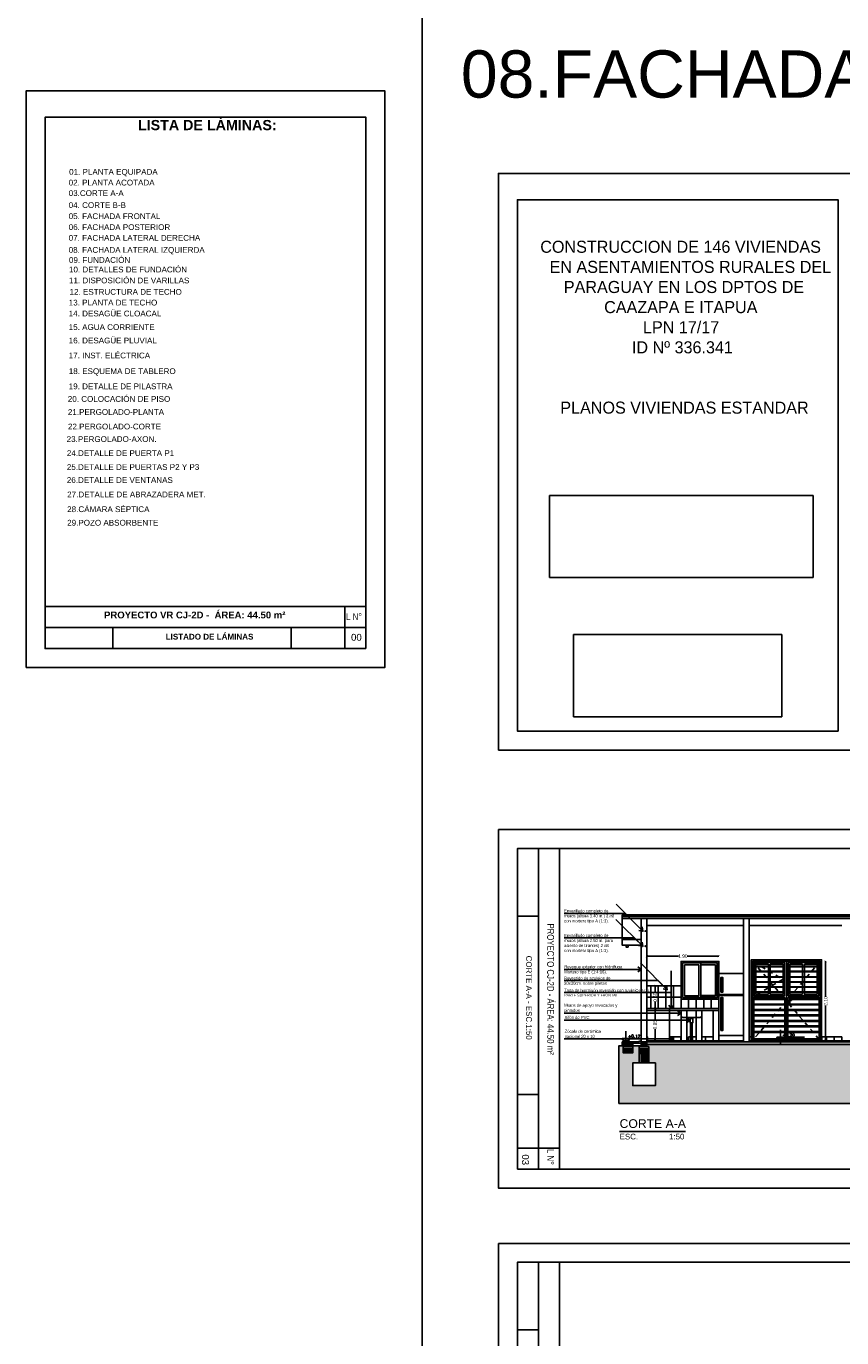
# Model space of a CAD drawing. Header units: millimetres. Extents: x 201 to 840, y 135 to 685.
# Tile 158 of 219: x 287 to 309, y 320 to 355. Entities that reach past the tile are written whole.
import ezdxf

# ---------------------------------------------------------------- set-up
doc = ezdxf.new("R2010")
doc.units = ezdxf.units.MM
doc.linetypes.add('HIDDEN2', pattern=[0.1875, 0.125, -0.0625])
for name, color, linetype in [('01', 1, 'Continuous'), ('02', 2, 'Continuous'), ('03', 3, 'Continuous'), ('04', 4, 'Continuous'), ('06', 5, 'Continuous'), ('10', 251, 'Continuous'), ('ABERTURAS', 2, 'Continuous'), ('cota', 2, 'Continuous'), ('EQUIPAMIENTO MOVIL', 1, 'Continuous'), ('HACHT CONTRAPISO', 2, 'Continuous'), ('HACHT H°A°', 1, 'Continuous'), ('HACHT TIERRA', 252, 'Continuous'), ('LAMINA', 6, 'Continuous'), ('LLAMADAS', 1, 'Continuous'), ('muro', 6, 'Continuous'), ('NIVELES', 1, 'Continuous'), ('piso', 1, 'Continuous'), ('SANITARIO ARTEF', 2, 'Continuous'), ('Techo', 4, 'Continuous'), ('TEXT', 4, 'Continuous'), ('TEXTO LAMINA', 2, 'Continuous')]:
    doc.layers.add(name, color=color, linetype=linetype)
doc.styles.add('ARIAL', font='arial.ttf', dxfattribs={"height": 0.06})
doc.styles.add('det', font='swisscl.ttf')
doc.styles.add('ROMANS', font='romans.shx')
doc.styles.get("Standard").update_dxf_attribs({"font": 'arial.ttf'})
doc.styles.add('STYLE1', font='ARIALUNI.TTF', dxfattribs={"height": 0.09})
doc.styles.add('style10', font='swissel.ttf', dxfattribs={"height": 1.6})
doc.dimstyles.new('05', dxfattribs={"dimscale": 0, "dimtxt": 0.09, "dimasz": 0.05, "dimexe": 0, "dimexo": 0, "dimgap": 0, "dimtad": 0, "dimzin": 0, "dimdsep": 46, "dimtxsty": 'Standard', "dimblk": 'OPEN90', "dimcen": 0.25, "dimclrd": 1, "dimclre": 1, "dimclrt": 3, "dimadec": 0, "dimazin": 0, "dimtfac": 1, "dimtofl": 0, "dimtmove": 2, "dimatfit": 3, "dimldrblk": 'BOXFILLED', "dimfxl": 1, "dimtolj": 1, "dimtzin": 0, "dimarcsym": 0})
doc.dimstyles.new('D3', dxfattribs={"dimscale": 0, "dimtxt": 0.09, "dimasz": 0.06, "dimexe": 0, "dimexo": 0.15, "dimgap": 0, "dimtad": 0, "dimzin": 0, "dimdsep": 46, "dimtxsty": 'STYLE1', "dimblk": 'ARCHTICK', "dimcen": 1, "dimse1": 1, "dimse2": 1, "dimclrd": 1, "dimclre": 1, "dimclrt": 3, "dimadec": 0, "dimazin": 0, "dimtfac": 1, "dimtmove": 2, "dimatfit": 1, "dimldrblk": 'OPEN90', "dimfxl": 1, "dimtolj": 1, "dimtzin": 0, "dimarcsym": 0})
picture_1 = doc.add_image_def('image1.jpg', size_in_pixel=(635, 198))
picture_2 = doc.add_image_def('image2.png', size_in_pixel=(322, 127))
picture_3 = doc.add_image_def('image3.jpg', size_in_pixel=(635, 198))
picture_4 = doc.add_image_def('image4.png', size_in_pixel=(322, 127))
picture_5 = doc.add_image_def('image5.jpg', size_in_pixel=(635, 198))
picture_6 = doc.add_image_def('image6.png', size_in_pixel=(322, 127))

# ---------------------------------------------------------------- blocks, each defined once
blk = doc.blocks.new('_ARCHTICK')
at = {"color": 0, "linetype": 'ByBlock', "const_width": 0.15}
blk.add_lwpolyline([(-0.5, -0.5), (0.5, 0.5)], dxfattribs=at)
blk = doc.blocks.new('*D299')
at = {"layer": 'cota', "color": 1, "lineweight": -2}
for p, q in [((303.921, 328.895), (303.921, 328.587)), ((303.921, 328.045), (303.921, 328.353))]:
    blk.add_line(p, q, dxfattribs=at)
at = {"layer": 'DEFPOINTS', "color": 0}
for p in [(303.921, 328.895), (303.703, 328.045), (303.921, 328.045)]:
    blk.add_point(p, dxfattribs=at)
at = {"layer": 'cota', "color": 1, "lineweight": -2, "xscale": 0.06, "yscale": 0.06, "zscale": 0.06}
for p, rotation in [((303.921, 328.895), 90), ((303.921, 328.045), 270)]:
    blk.add_blockref('_ARCHTICK', p, dxfattribs=dict(at, rotation=rotation))
at = {"layer": 'cota', "color": 3, "insert": (303.921, 328.47), "char_height": 0.09, "attachment_point": 5, "rotation": 90, "style": 'STYLE1'}
blk.add_mtext('\\A1;0.85', dxfattribs=at)
blk = doc.blocks.new('_OPEN90')
at = {"color": 0, "linetype": 'ByBlock'}
for p, q in [((0, 0), (-1, 0)), ((-0.5, 0.5), (0, 0)), ((0, 0), (-0.5, -0.5))]:
    blk.add_line(p, q, dxfattribs=at)
blk = doc.blocks.new('*D298')
at = {"layer": 'cota', "color": 1, "lineweight": -2}
for p, q in [((308.426, 330.147), (308.426, 329.214)), ((308.426, 328.047), (308.426, 328.979))]:
    blk.add_line(p, q, dxfattribs=at)
at = {"layer": 'DEFPOINTS', "color": 0}
for p in [(308.28, 330.147), (308.28, 328.047), (308.426, 328.047)]:
    blk.add_point(p, dxfattribs=at)
at = {"layer": 'cota', "color": 1, "lineweight": -2, "xscale": 0.06, "yscale": 0.06, "zscale": 0.06}
for p, rotation in [((308.426, 330.147), 90), ((308.426, 328.047), 270)]:
    blk.add_blockref('_ARCHTICK', p, dxfattribs=dict(at, rotation=rotation))
at = {"layer": 'cota', "color": 3, "insert": (308.426, 329.097), "char_height": 0.09, "attachment_point": 5, "rotation": 90, "style": 'STYLE1'}
blk.add_mtext('\\A1;2.10', dxfattribs=at)
blk = doc.blocks.new('*D300')
at = {"layer": 'cota', "color": 1, "lineweight": -2}
for p, q in [((303.921, 329.495), (303.921, 329.312)), ((303.921, 328.895), (303.921, 329.078))]:
    blk.add_line(p, q, dxfattribs=at)
at = {"layer": 'DEFPOINTS', "color": 0}
for p in [(303.921, 329.495), (304.005, 329.495), (304.003, 328.895)]:
    blk.add_point(p, dxfattribs=at)
at = {"layer": 'cota', "color": 1, "lineweight": -2, "xscale": 0.06, "yscale": 0.06, "zscale": 0.06}
for p, rotation in [((303.921, 329.495), 90), ((303.921, 328.895), 270)]:
    blk.add_blockref('_ARCHTICK', p, dxfattribs=dict(at, rotation=rotation))
at = {"layer": 'cota', "color": 3, "insert": (303.921, 329.195), "char_height": 0.09, "attachment_point": 5, "rotation": 90, "style": 'STYLE1'}
blk.add_mtext('\\A1;0.60', dxfattribs=at)
blk = doc.blocks.new('A$C0E1231E1')
for p, q in [((0, 0), (0, 1.78)), ((0, 1.221), (0.65, 1.221)), ((0, 1.201), (0.65, 1.201)), ((0, 0.139), (0.65, 0.139))]:
    blk.add_line(p, q)
blk.add_lwpolyline([(0, 1.78), (0.65, 1.78), (0.65, 0), (0, 0)])
for points in [[(0.052, 1.285), (0.052, 1.67), (0.107, 1.67), (0.107, 1.285)], [(0.052, 0.272), (0.052, 1.141), (0.107, 1.141), (0.107, 0.272)]]:
    blk.add_lwpolyline(points, close=True)
at = {"color": 1}
for points in [[(0.062, 1.295), (0.062, 1.66), (0.097, 1.66), (0.097, 1.295)], [(0.062, 0.282), (0.062, 1.131), (0.097, 1.131), (0.097, 0.282)]]:
    blk.add_lwpolyline(points, close=True, dxfattribs=at)
blk = doc.blocks.new('*D302')
at = {"layer": 'cota', "color": 1, "lineweight": -2}
for p, q in [((303.703, 330.282), (304.541, 330.282)), ((305.605, 330.282), (304.766, 330.282))]:
    blk.add_line(p, q, dxfattribs=at)
at = {"layer": 'DEFPOINTS', "color": 0}
for p in [(303.703, 330.282), (303.703, 329.495), (305.605, 329.495)]:
    blk.add_point(p, dxfattribs=at)
at = {"layer": 'cota', "color": 1, "lineweight": -2, "xscale": 0.06, "yscale": 0.06, "zscale": 0.06, "rotation": 180}
blk.add_blockref('_ARCHTICK', (303.703, 330.282), dxfattribs=at)
at = {"layer": 'cota', "color": 1, "lineweight": -2, "xscale": 0.06, "yscale": 0.06, "zscale": 0.06}
blk.add_blockref('_ARCHTICK', (305.605, 330.282), dxfattribs=at)
at = {"layer": 'cota', "color": 3, "insert": (304.654, 330.282), "char_height": 0.09, "attachment_point": 5, "style": 'STYLE1'}
blk.add_mtext('\\A1;1.90', dxfattribs=at)
blk = doc.blocks.new('df')
at = {"layer": '01', "ltscale": 0.01}
for p, q in [((278.792, 317.088), (278.728, 317.088)), ((278.728, 317.088), (278.728, 317.077)), ((278.792, 317.077), (278.728, 317.077))]:
    blk.add_line(p, q, dxfattribs=at)
at = {"layer": '01'}
for points in [[(278.861, 317.151), (278.861, 318.111), (277.971, 318.111)], [(278.813, 317.978), (278.008, 317.978)], [(278.008, 317.968), (278.813, 317.968)], [(278.386, 318.034), (278.048, 318.034), (278.048, 317.239), (278.386, 317.239)], [(278.386, 317.239), (278.048, 317.239), (278.048, 318.034), (278.386, 318.034)], [(278.436, 318.034), (278.773, 318.034), (278.773, 317.239), (278.436, 317.239)], [(278.436, 317.239), (278.436, 318.034)], [(278.861, 317.151), (278.861, 318.111), (279.751, 318.111)], [(278.908, 317.978), (279.713, 317.978)], [(279.713, 317.968), (278.908, 317.968)], [(279.336, 317.239), (279.336, 318.034)], [(279.336, 318.034), (279.673, 318.034), (279.673, 317.239), (279.336, 317.239)], [(278.813, 317.845), (278.008, 317.845)], [(278.008, 317.835), (278.813, 317.835)], [(278.813, 317.702), (278.008, 317.702)], [(278.008, 317.692), (278.813, 317.692)], [(278.908, 317.845), (279.713, 317.845)], [(279.713, 317.835), (278.908, 317.835)], [(278.908, 317.702), (279.713, 317.702)], [(279.713, 317.692), (278.908, 317.692)], [(278.813, 317.57), (278.008, 317.57)], [(278.008, 317.56), (278.813, 317.56)], [(278.813, 317.437), (278.008, 317.437)], [(278.008, 317.427), (278.813, 317.427)], [(278.813, 317.304), (278.008, 317.304)], [(278.008, 317.294), (278.813, 317.294)], [(278.908, 317.57), (279.713, 317.57)], [(279.713, 317.56), (278.908, 317.56)], [(278.908, 317.437), (279.713, 317.437)], [(279.713, 317.427), (278.908, 317.427)], [(278.908, 317.304), (279.713, 317.304)], [(279.713, 317.294), (278.908, 317.294)], [(277.971, 316.021), (277.998, 316.021), (277.998, 317.151)], [(277.998, 317.151), (278.823, 317.151)], [(278.861, 317.151), (278.861, 317.151), (278.861, 316.021), (278.823, 316.021), (278.823, 317.151)], [(278.861, 317.151), (278.861, 317.151), (278.861, 316.021), (278.898, 316.021), (278.898, 317.151)], [(279.723, 317.151), (278.898, 317.151)], [(279.751, 316.021), (279.723, 316.021), (279.723, 317.151)]]:
    blk.add_lwpolyline(points, dxfattribs=at)
at = {"layer": '01', "linetype": 'HIDDEN2'}
for points in [[(277.971, 318.111), (278.79, 317.145)], [(279.751, 318.111), (278.861, 317.061), (279.751, 316.021)], [(279.723, 318.084), (278.948, 317.636), (279.723, 317.189)], [(278.805, 316.996), (277.971, 316.021)], [(278.82, 317.109), (278.861, 317.061), (278.82, 317.013)]]:
    blk.add_lwpolyline(points, dxfattribs=at)
at = {"layer": '01'}
for points in [[(278.008, 318.074), (278.813, 318.074), (278.813, 317.199), (278.008, 317.199)], [(278.386, 318.034), (278.048, 318.034), (278.048, 317.239), (278.386, 317.239)], [(278.908, 317.199), (279.713, 317.199), (279.713, 318.074), (278.908, 318.074)], [(279.286, 318.034), (278.948, 318.034), (278.948, 317.239), (279.286, 317.239)], [(278.823, 316.021), (277.998, 316.021), (277.998, 316.059), (278.823, 316.059)], [(278.898, 316.021), (279.723, 316.021), (279.723, 316.059), (278.898, 316.059)]]:
    blk.add_lwpolyline(points, close=True, dxfattribs=at)
at = {"layer": '01', "ltscale": 0.01}
for points in [[(278.77, 316.996), (278.82, 316.996), (278.82, 317.145), (278.77, 317.145)], [(278.798, 317.04), (278.79, 317.04), (278.79, 317.019), (278.798, 317.019)]]:
    blk.add_lwpolyline(points, close=True, dxfattribs=at)
for start, end in [(0, 90), (270, 0)]:
    blk.add_arc((278.792, 317.082), 0.00564, start, end, dxfattribs=at)
at = {"layer": 'ABERTURAS'}
for points in [[(277.931, 316.011), (277.931, 318.151), (279.791, 318.151), (279.791, 316.011)], [(279.751, 316.011), (279.751, 318.111), (277.971, 318.111), (277.971, 316.011)]]:
    blk.add_lwpolyline(points, dxfattribs=at)
at = {"layer": 'ABERTURAS', "color": 1}
for points in [[(278.77, 317.126), (277.998, 317.126)], [(278.77, 317.101), (277.998, 317.101)], [(278.821, 316.981), (277.998, 316.981)], [(278.821, 316.956), (277.998, 316.956)], [(278.821, 317.126), (278.82, 317.126)], [(278.82, 317.126), (278.823, 317.126)], [(278.821, 317.101), (278.82, 317.101)], [(278.82, 317.101), (278.823, 317.101)], [(278.901, 317.126), (279.723, 317.126)], [(278.901, 317.101), (279.723, 317.101)], [(278.901, 316.981), (279.723, 316.981)], [(278.901, 316.956), (279.723, 316.956)], [(278.821, 316.836), (277.998, 316.836)], [(278.821, 316.811), (277.998, 316.811)], [(278.821, 316.691), (277.998, 316.691)], [(278.821, 316.666), (277.998, 316.666)], [(278.901, 316.836), (279.723, 316.836)], [(278.901, 316.811), (279.723, 316.811)], [(278.901, 316.691), (279.723, 316.691)], [(278.901, 316.666), (279.723, 316.666)], [(278.821, 316.546), (277.998, 316.546)], [(278.821, 316.521), (277.998, 316.521)], [(278.821, 316.401), (277.998, 316.401)], [(278.821, 316.376), (277.998, 316.376)], [(278.821, 316.256), (277.998, 316.256)], [(278.821, 316.231), (277.998, 316.231)], [(278.901, 316.546), (279.723, 316.546)], [(278.901, 316.521), (279.723, 316.521)], [(278.901, 316.401), (279.723, 316.401)], [(278.901, 316.376), (279.723, 316.376)], [(278.901, 316.256), (279.723, 316.256)], [(278.901, 316.231), (279.723, 316.231)]]:
    blk.add_lwpolyline(points, dxfattribs=at)

msp = doc.modelspace()

# ---------------------------------------------------------------- hatches: boundary and pattern name
at = {"layer": 'HACHT CONTRAPISO'}
h = msp.add_hatch(dxfattribs=at)
h.set_pattern_fill('AR-CONC', color=256, scale=0.0015, style=0)
h.set_pattern_definition([(50, (303.14786, 327.94485), (0.273277, -0.0239086), [0.028575, -0.314325]), (355, (303.14786, 327.94485), (-0.052864, 0.286585), [0.02286, -0.25146]), (100.451, (303.17064, 327.94286), (0.220414, 0.262675), [0.024285, -0.267135]), (46.184, (303.14786, 328.02105), (0.406619, -0.063063), [0.042862, -0.471487]), (96.6356, (303.18175, 328.0158), (0.356106, 0.371138), [0.036428, -0.400703]), (351.184, (303.14786, 328.02105), (0.356107, 0.371138), [0.03429, -0.37719]), (21, (303.18596, 328.002), (0.2274223, -0.153398), [0.028575, -0.314325]), (326, (303.18596, 328.002), (0.092703, 0.276282), [0.02286, -0.25146]), (71.4514, (303.20492, 327.98922), (0.320125, 0.122884), [0.024285, -0.267135]), (37.5, (303.14786, 327.94485), (0.0046329, 0.1268326), [0, -0.248412, 0, -0.25527, 0, -0.2524125]), (7.5, (303.14786, 327.94485), (0.1002295, 0.1502709), [0, -0.145542, 0, -0.242697, 0, -0.0962025]), (327.5, (303.0629, 327.94485), (0.2033859, -0.0085931), [0, -0.09525, 0, -0.29718, 0, -0.394335]), (317.5, (303.0248, 327.94485), (0.2221938, 0.0381397), [0, -0.123825, 0, -0.197358, 0, -0.280035])])
h.paths.add_polyline_path([(307.233, 328.015), (306, 328.015), (305.887, 327.945), (307.233, 327.945)])
h.paths.add_polyline_path([(310.01, 328.015), (307.233, 328.015), (307.233, 327.945), (310.01, 327.945)])
h.paths.add_polyline_path([(311.905, 328.015), (310.01, 328.015), (310.01, 327.945), (311.905, 327.945)])
h.paths.add_polyline_path([(306, 328.015), (303.703, 328.015), (303.703, 327.945), (305.887, 327.945)])
h.paths.add_polyline_path([(303.553, 328.015), (303.553, 328.045), (303.453, 328.015), (303.148, 328.015), (303.148, 327.985), (303.553, 327.985)])
h.paths.add_polyline_path([(303.939, 328.324), (303.939, 328.613), (303.726, 328.613), (303.726, 328.324)], flags=9)
h.paths.add_polyline_path([(303.939, 329.048), (303.939, 329.338), (303.726, 329.338), (303.726, 329.048)], flags=9)
h.paths.add_polyline_path([(307.28, 328.136), (307.657, 328.136), (307.657, 328.255), (307.28, 328.255)], flags=9)
at = {"layer": 'HACHT H°A°'}
h = msp.add_hatch(dxfattribs=at)
h.set_pattern_fill('ANSI31', color=256, scale=0.003, style=0)
h.set_pattern_definition([(45, (37.72465, 47.263677), (-0.0067351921, 0.0067351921), [])])
edge = h.paths.add_edge_path()
edge.add_line((303.686, 327.71), (303.682, 327.71))
edge.add_arc((303.684, 327.713), 0.004, 240.6067, 299.3933)
edge = h.paths.add_edge_path()
edge.add_line((303.574, 327.71), (303.57, 327.71))
edge.add_arc((303.572, 327.713), 0.004, 240.6067, 299.3933)
h.paths.add_polyline_path([(303.553, 327.46), (303.703, 327.46), (303.703, 327.71), (303.553, 327.71)])
h.paths.add_polyline_path([(303.561, 327.46), (303.695, 327.46), (303.695, 327.71), (303.561, 327.71)])
h.paths.add_polyline_path([(303.567, 327.46), (303.689, 327.46), (303.689, 327.71), (303.591, 327.71), (303.593, 327.707), (303.589, 327.703), (303.582, 327.71), (303.568, 327.71), (303.582, 327.696), (303.578, 327.692), (303.567, 327.703)])
edge = h.paths.add_edge_path()
edge.add_line((303.678, 327.46), (303.688, 327.46))
edge.add_arc((303.683, 327.458), 0.005, 25.018, 154.982)
edge = h.paths.add_edge_path()
edge.add_line((303.568, 327.46), (303.577, 327.46))
edge.add_arc((303.573, 327.458), 0.005, 25.018, 154.982)
at = {"layer": 'HACHT TIERRA', "ltscale": 0.01}
h = msp.add_hatch(dxfattribs=at)
h.set_pattern_fill('EARTH,_O', color=256, scale=0.02, angle=45)
h.set_pattern_definition([(45, (302.96157, 326.39051), (1e-17, 0.1796051), [0.127, -0.127]), (45, (302.92789, 326.42418), (1e-17, 0.1796051), [0.127, -0.127]), (45, (302.89421, 326.45786), (1e-17, 0.1796051), [0.127, -0.127]), (135, (302.89421, 326.48031), (-0.1796051, 1e-17), [0.127, -0.127]), (135, (302.92789, 326.51398), (-0.1796051, 1e-17), [0.127, -0.127]), (135, (302.96157, 326.54766), (-0.1796051, 1e-17), [0.127, -0.127])])
h.paths.add_polyline_path([(312.774, 326.391), (312.774, 327.915), (312.53, 327.915), (312.53, 327.725), (312.28, 327.725), (312.28, 327.915), (312.055, 327.915), (312.055, 327.89), (312.105, 327.89), (312.105, 327.46), (312.28, 327.46), (312.28, 326.86), (311.68, 326.86), (311.68, 327.46), (311.855, 327.46), (311.855, 327.89), (311.905, 327.89), (311.905, 327.945), (303.703, 327.945), (303.703, 327.89), (303.753, 327.89), (303.753, 327.46), (303.928, 327.46), (303.928, 326.86), (303.328, 326.86), (303.328, 327.46), (303.503, 327.46), (303.503, 327.89), (303.553, 327.89), (303.553, 327.915), (303.328, 327.915), (303.328, 327.725), (303.078, 327.725), (303.078, 327.915), (303.053, 327.915), (302.962, 327.915), (302.962, 326.391)])

# ---------------------------------------------------------------- linework, layer by layer
for points in [[(287.3, 337.911), (287.3, 353.159), (296.777, 353.159), (296.777, 337.911)], [(299.781, 335.73), (299.781, 350.977), (309.257, 350.977), (309.257, 335.73)], [(299.781, 333.626), (315.028, 333.626), (315.028, 324.149), (299.781, 324.149)], [(299.781, 322.689), (315.028, 322.689), (315.028, 313.212), (299.781, 313.212)]]:
    msp.add_lwpolyline(points, close=True)
at = {"layer": '01', "ltscale": 0.01}
for p, q in [((303.703, 331.09), (306.255, 331.09)), ((303.705, 331.09), (303.703, 331.09)), ((306.405, 331.09), (308.855, 331.09))]:
    msp.add_line(p, q, dxfattribs=at)
at = {"layer": '01'}
for p, q in [((305.605, 329.493), (305.605, 328.893)), ((303.568, 328.01), (303.568, 328.015)), ((303.688, 328.01), (303.688, 328.015)), ((303.708, 328.145), (303.703, 328.145)), ((303.708, 328.047), (303.703, 328.047)), ((304.854, 328.145), (304.854, 328.047)), ((304.907, 328.145), (304.907, 328.047)), ((305.159, 328.145), (305.159, 328.047)), ((303.078, 327.95), (303.078, 327.985)), ((303.078, 327.905), (303.078, 327.89)), ((303.078, 327.845), (303.078, 327.83)), ((303.078, 327.77), (303.078, 327.785)), ((303.328, 327.95), (303.328, 327.985)), ((303.328, 327.905), (303.328, 327.89)), ((303.328, 327.845), (303.328, 327.83)), ((303.328, 327.77), (303.328, 327.785)), ((303.503, 327.845), (303.503, 327.83)), ((303.503, 327.77), (303.503, 327.785)), ((303.503, 327.725), (303.503, 327.71)), ((303.568, 327.965), (303.568, 327.95)), ((303.568, 327.89), (303.568, 327.905)), ((303.688, 327.965), (303.688, 327.95)), ((303.688, 327.89), (303.688, 327.905)), ((303.753, 327.845), (303.753, 327.83)), ((303.753, 327.77), (303.753, 327.785)), ((303.753, 327.725), (303.753, 327.71))]:
    msp.add_line(p, q, dxfattribs=at)
at = {"layer": '01', "ltscale": 0.01}
msp.add_lwpolyline([(303.053, 331.279), (303.053, 330.572), (303.053, 330.572)], dxfattribs=at)
msp.add_lwpolyline([(303.053, 330.722), (303.553, 330.722), (303.553, 330.572), (303.053, 330.572)], close=True, dxfattribs=at)
at = {"layer": '01'}
for points in [[(304.303, 328.145), (304.399, 328.145), (304.399, 328.047), (304.303, 328.047)], [(304.854, 328.047), (304.803, 328.047), (304.803, 328.145), (304.854, 328.145)], [(304.907, 328.145), (305.001, 328.145), (305.001, 328.047), (304.907, 328.047)], [(305.159, 328.145), (305.249, 328.145), (305.249, 328.047), (305.159, 328.047)]]:
    msp.add_lwpolyline(points, dxfattribs=at)
for points in [[(304.601, 328.047), (304.403, 328.047), (304.403, 328.145), (304.601, 328.145)], [(305.451, 328.047), (305.253, 328.047), (305.253, 328.145), (305.451, 328.145)], [(306.456, 328.047), (306.409, 328.047), (306.409, 328.145), (306.456, 328.145)], [(308.446, 328.047), (308.324, 328.047), (308.324, 328.145), (308.446, 328.145)], [(308.649, 328.047), (308.45, 328.047), (308.45, 328.145), (308.649, 328.145)], [(308.851, 328.047), (308.653, 328.047), (308.653, 328.145), (308.851, 328.145)], [(300.281, 326.621), (300.281, 325.208), (300.838, 325.208), (300.838, 326.621)], [(300.281, 326.621), (300.281, 325.208), (300.838, 325.208), (300.838, 326.621)]]:
    msp.add_lwpolyline(points, close=True, dxfattribs=at)
at = {"layer": '02'}
for points in [[(304.303, 328.845), (305.605, 328.845), (305.605, 328.895), (304.303, 328.895)], [(304.605, 328.845), (304.755, 328.845), (304.755, 328.045), (304.605, 328.045)], [(305.005, 328.845), (305.155, 328.845), (305.155, 328.045), (305.005, 328.045)], [(305.455, 328.845), (305.605, 328.845), (305.605, 328.047), (305.455, 328.047)]]:
    msp.add_lwpolyline(points, close=True, dxfattribs=at)
at = {"layer": '02', "ltscale": 0.01}
for points in [[(303.688, 327.965), (303.568, 327.965), (303.568, 328.01), (303.688, 328.01)], [(303.708, 328.047), (303.708, 328.145), (303.721, 328.145), (303.721, 328.047)], [(303.328, 327.95), (303.078, 327.95), (303.078, 327.905), (303.328, 327.905)], [(303.328, 327.89), (303.078, 327.89), (303.078, 327.845), (303.328, 327.845)], [(303.328, 327.785), (303.078, 327.785), (303.078, 327.83), (303.328, 327.83)], [(303.328, 327.77), (303.078, 327.77), (303.078, 327.725), (303.328, 327.725)], [(303.753, 327.89), (303.503, 327.89), (303.503, 327.845), (303.753, 327.845)], [(303.753, 327.785), (303.503, 327.785), (303.503, 327.83), (303.753, 327.83)], [(303.753, 327.77), (303.503, 327.77), (303.503, 327.725), (303.753, 327.725)], [(303.503, 327.46), (303.503, 327.71), (303.548, 327.71), (303.548, 327.46)], [(303.688, 327.95), (303.568, 327.95), (303.568, 327.905), (303.688, 327.905)], [(303.753, 327.46), (303.753, 327.71), (303.708, 327.71), (303.708, 327.46)]]:
    msp.add_lwpolyline(points, close=True, dxfattribs=at)
at = {"layer": '02'}
for points in [[(303.593, 327.682), (303.579, 327.696, 0.668179), (303.561, 327.688), (303.561, 327.482, 0.414214), (303.572, 327.471), (303.684, 327.471, 0.414214), (303.695, 327.482), (303.695, 327.688, 0.414214), (303.684, 327.699), (303.572, 327.699)], [(303.593, 327.682), (303.589, 327.678), (303.575, 327.692, 0.668179), (303.567, 327.688), (303.567, 327.482, 0.414214), (303.572, 327.477), (303.684, 327.477, 0.414214), (303.689, 327.482), (303.689, 327.688, 0.414214), (303.684, 327.693), (303.582, 327.693)]]:
    msp.add_lwpolyline(points, format="xyb", dxfattribs=at)
msp.add_lwpolyline([(303.567, 327.678), (303.578, 327.667), (303.582, 327.671), (303.567, 327.686)], dxfattribs=at)
at = {"layer": '03'}
for p, q in [((304.303, 328.845), (304.303, 328.047)), ((303.053, 328.015), (303.453, 328.015)), ((303.453, 328.015), (303.553, 328.045)), ((306.255, 328.045), (303.703, 328.045)), ((303.703, 328.015), (311.905, 328.015)), ((311.905, 328.045), (306.405, 328.045)), ((303.078, 327.985), (303.553, 327.985))]:
    msp.add_line(p, q, dxfattribs=at)
msp.add_lwpolyline([(304.303, 328.845), (303.703, 328.845), (303.703, 328.895), (304.303, 328.895)], close=True, dxfattribs=at)
msp.add_lwpolyline([(303.053, 328.015), (303.053, 327.915)], dxfattribs=at)
at = {"layer": '03', "linetype": 'HIDDEN2', "ltscale": 0.6}
msp.add_lwpolyline([(303.328, 326.86), (303.928, 326.86), (303.928, 327.46), (303.328, 327.46)], close=True, dxfattribs=at)
at = {"layer": '03', "ltscale": 0.01}
for centre, radius in [((303.593, 330.945), 0.00811), ((303.662, 330.945), 0.00811), ((303.593, 330.545), 0.00811), ((303.662, 330.545), 0.00811), ((303.153, 327.897), 0.00811), ((303.153, 327.778), 0.00811), ((303.252, 327.897), 0.00811), ((303.252, 327.778), 0.00811), ((303.572, 327.688), 0.004), ((303.684, 327.688), 0.004), ((303.573, 327.483), 0.005), ((303.683, 327.483), 0.005)]:
    msp.add_circle(centre, radius, dxfattribs=at)
at = {"layer": '04'}
for p, q in [((303.053, 327.915), (303.078, 327.915)), ((303.328, 327.915), (303.553, 327.915)), ((311.905, 327.945), (303.703, 327.945))]:
    msp.add_line(p, q, dxfattribs=at)
at = {"layer": '04', "color": 2, "ltscale": 0.01}
msp.add_lwpolyline([(303.155, 330.572), (303.155, 330.52), (303.205, 330.52), (303.205, 330.572)], dxfattribs=at)
at = {"layer": '06', "ltscale": 0.01}
for p, q in [((303.553, 328.015), (303.553, 327.89)), ((303.703, 328.015), (303.553, 328.015)), ((303.703, 328.015), (303.553, 328.015)), ((303.703, 328.015), (303.703, 327.89))]:
    msp.add_line(p, q, dxfattribs=at)
msp.add_lwpolyline([(303.553, 327.46), (303.703, 327.46), (303.703, 327.71), (303.553, 327.71)], close=True, dxfattribs=at)
at = {"layer": '10'}
for p, q in [((304.605, 329.495), (303.703, 329.495)), ((303.805, 329.493), (303.805, 328.893)), ((304.005, 329.495), (304.005, 328.895)), ((304.205, 329.495), (304.205, 328.895)), ((304.405, 329.495), (304.405, 328.895)), ((304.605, 329.495), (304.605, 328.895)), ((304.605, 329.195), (303.703, 329.195)), ((304.805, 329.145), (304.805, 328.895)), ((305.005, 329.145), (305.005, 328.895)), ((305.205, 329.145), (305.205, 328.895)), ((305.405, 329.145), (305.405, 328.895))]:
    msp.add_line(p, q, dxfattribs=at)
at = {"layer": 'ABERTURAS', "color": 1, "ltscale": 0.01}
for p, q in [((305.13, 330.102), (305.13, 329.187)), ((305.08, 329.298), (305.08, 329.237))]:
    msp.add_line(p, q, dxfattribs=at)
for points in [[(304.605, 329.145), (305.605, 329.145), (305.605, 330.145), (304.605, 330.145)], [(304.645, 329.185), (305.565, 329.185), (305.565, 330.105), (304.645, 330.105)], [(304.698, 329.237), (305.08, 329.237), (305.08, 330.052), (304.698, 330.052)], [(305.513, 330.052), (305.13, 330.052), (305.13, 329.243), (305.513, 329.243)]]:
    msp.add_lwpolyline(points, close=True, dxfattribs=at)
for points in [[(305.563, 330.102), (305.563, 330.102), (304.648, 330.102), (304.648, 329.187)], [(304.648, 329.187), (304.648, 329.187), (305.563, 329.187), (305.563, 330.102)], [(305.08, 330.052), (304.698, 330.052), (304.698, 329.982)], [(305.513, 329.982), (305.513, 330.052), (305.13, 330.052)], [(304.698, 329.298), (304.698, 329.237), (305.08, 329.237)], [(305.13, 329.237), (305.513, 329.237), (305.513, 329.298)], [(305.13, 329.237), (305.513, 329.237), (305.513, 329.298)]]:
    msp.add_lwpolyline(points, dxfattribs=at)
at = {"layer": 'HACHT TIERRA', "ltscale": 0.01}
for points in [[(312.774, 326.391), (302.962, 326.391), (302.962, 327.915), (303.053, 327.915), (303.053, 327.915), (303.078, 327.915), (303.078, 327.725), (303.328, 327.725), (303.328, 327.915), (303.553, 327.915), (303.553, 327.89), (303.503, 327.89), (303.503, 327.46), (303.328, 327.46), (303.328, 326.86), (303.928, 326.86), (303.928, 327.46), (303.73, 327.46), (303.753, 327.46), (303.753, 327.89), (303.703, 327.89), (303.703, 327.945), (303.703, 327.945)], [(303.703, 327.945), (311.905, 327.945)]]:
    msp.add_lwpolyline(points, dxfattribs=at)
at = {"layer": 'LAMINA', "color": 2}
for p, q in [((296.277, 339.525), (287.8, 339.525)), ((295.718, 338.411), (295.718, 339.525)), ((301.395, 324.649), (301.395, 333.126)), ((300.281, 325.208), (301.395, 325.208)), ((301.395, 313.712), (301.395, 322.189))]:
    msp.add_line(p, q, dxfattribs=at)
at = {"layer": 'LAMINA'}
for points in [[(296.277, 338.411), (296.277, 352.459), (287.8, 352.459), (287.8, 338.411)], [(308.757, 336.23), (308.757, 350.277), (300.281, 350.277), (300.281, 336.23)], [(300.281, 324.649), (314.328, 324.649), (314.328, 333.126), (300.281, 333.126)], [(300.281, 313.712), (314.328, 313.712), (314.328, 322.189), (300.281, 322.189)]]:
    msp.add_lwpolyline(points, close=True, dxfattribs=at)
at = {"layer": 'LAMINA', "color": 1}
for points in [[(287.8, 338.968), (296.277, 338.968)], [(300.838, 333.126), (300.838, 324.649)], [(300.838, 322.189), (300.838, 313.712)]]:
    msp.add_lwpolyline(points, dxfattribs=at)
at = {"layer": 'muro', "ltscale": 0.01}
msp.add_line((303.703, 331.279), (303.703, 328.145), dxfattribs=at)
msp.add_lwpolyline([(303.553, 331.279), (303.703, 331.279), (303.703, 328.015), (303.553, 328.015)], close=True, dxfattribs=at)
at = {"layer": 'muro', "color": 3, "ltscale": 0.01}
msp.add_lwpolyline([(306.255, 331.279), (306.255, 328.015), (306.405, 328.015), (306.405, 331.279)], dxfattribs=at)
at = {"layer": 'NIVELES', "color": 1}
for p, q in [((303.148, 327.916), (303.148, 328.301)), ((307.233, 327.946), (307.233, 328.331))]:
    msp.add_line(p, q, dxfattribs=at)
at = {"layer": 'NIVELES', "color": 3}
for points in [[(303.544, 328.109), (303.054, 328.109), (303.148, 328.015), (303.242, 328.109)], [(307.87, 328.139), (307.139, 328.139), (307.233, 328.045), (307.327, 328.139)]]:
    msp.add_lwpolyline(points, dxfattribs=at)
at = {"layer": 'NIVELES', "color": 1}
for centre in [(303.148, 328.109), (307.233, 328.139)]:
    msp.add_arc(centre, 0.0941, 180, 0, dxfattribs=at)
at = {"layer": 'SANITARIO ARTEF', "color": 1, "linetype": 'HIDDEN2', "ltscale": 0.2}
for p, q in [((304.655, 328.661), (304.755, 328.661)), ((305.105, 328.663), (305.005, 328.663))]:
    msp.add_line(p, q, dxfattribs=at)
at = {"layer": 'SANITARIO ARTEF', "ltscale": 0.8}
for p, q in [((304.858, 328.515), (304.858, 328.045)), ((304.903, 328.515), (304.903, 328.045))]:
    msp.add_line(p, q, dxfattribs=at)
at = {"layer": 'SANITARIO ARTEF', "color": 1, "linetype": 'HIDDEN2', "ltscale": 0.2}
for points in [[(304.655, 328.663), (304.655, 328.663, -0.414214), (304.605, 328.713), (304.605, 328.845)], [(305.105, 328.663), (305.105, 328.663, 0.414214), (305.155, 328.713), (305.155, 328.845)]]:
    msp.add_lwpolyline(points, format="xyb", dxfattribs=at)
at = {"layer": 'SANITARIO ARTEF', "ltscale": 0.8}
msp.add_lwpolyline([(304.755, 328.663), (305.005, 328.663)], dxfattribs=at)
for points in [[(304.844, 328.632), (304.917, 328.632), (304.917, 328.515), (304.844, 328.515)], [(304.858, 328.663), (304.903, 328.663), (304.903, 328.632), (304.858, 328.632)]]:
    msp.add_lwpolyline(points, close=True, dxfattribs=at)
at = {"layer": 'Techo'}
for points in [[(303.053, 331.377), (312.555, 331.377), (312.555, 331.33), (303.053, 331.33)], [(303.053, 331.33), (312.555, 331.33), (312.555, 331.279), (303.053, 331.279)]]:
    msp.add_lwpolyline(points, close=True, dxfattribs=at)
at = {"layer": 'TEXT', "color": 1, "ltscale": 0.01}
msp.add_line((297.761, 375.896), (297.761, 273.548), dxfattribs=at)
at = {"layer": 'TEXT'}
msp.add_lwpolyline([(302.975, 325.645), (304.727, 325.645)], dxfattribs=at)
at = {"layer": 'TEXTO LAMINA'}
msp.add_lwpolyline([(294.305, 338.411), (295.718, 338.411), (295.718, 338.968), (294.305, 338.968)], close=True, dxfattribs=at)

# ---------------------------------------------------------------- block references
at = {"layer": 'EQUIPAMIENTO MOVIL'}
msp.add_blockref('A$C0E1231E1', (305.605, 328.045), dxfattribs=at)
at = {"layer": 'piso', "xscale": -1}
msp.add_blockref('df', (586.251, 12.036), dxfattribs=at)

# ---------------------------------------------------------------- texts
at = {"layer": 'LLAMADAS', "color": 2, "ltscale": 0.01, "char_height": 0.08, "attachment_point": 1, "style": 'ARIAL'}
for s, insert, width in [('{\\fTechnic|b0|i0|c2|p2;Envarillado completo de\\Pmuros (altura 3.40 m.) 2 \\H0.75x;Ø\\H1.3333x;8\\Pcon mortero tipo A (1:3).}', (301.515, 331.519), 4.89877), ('{\\fTechnic|b0|i0|c2|p2;Envarillado completo de\\Pmuros (altura 2.50 m. para\\Pasiento de tirantes) 2 \\H0.75x;Ø\\H1.3333x;8\\Pcon mortero tipo A (1:3).}', (301.515, 330.869), 1.78326), ('\\pi-3.04,l3.04;{\\fTechnic|b0|i0|c2|p2;Revestido de azulejos de\\P20x30cm. sobre piletas}', (301.515, 329.739), 4.32665), ('{\\fTechnic|b0|i0|c2|p2;Revoque exterior con hidrófugo. \\PMortero tipo E (1:4:16).}', (301.519, 330.04), 4.32665), ('{\\fTechnic|b0|i0|c2|p2;Tapa de hormigón revestido con azulej\\H0.875x;O EN SU PARTE SUPERIOR Y FRONTAL}', (301.515, 329.419), 2.03387), ('\\pi3.6651;{\\fTechnic|b0|i0|c2|p2;Sifón de PVC}', (297.861, 328.703), 4.57222), ('{\\fTechnic|b0|i0|c2|p2;Muros de apoyo revocados y pintados}', (301.515, 329.023), 1.18942), ('{\\fTechnic|b0|i0|c2|p2;Zócalo de cerámica \\Pnacional 20 x 10 \\P}', (301.529, 328.335), 1.66015)]:
    msp.add_mtext(s, dxfattribs=dict(at, insert=insert, width=width))
at = {"layer": 'NIVELES', "color": 2, "style": 'ROMANS'}
for tag, p in [('+0.17', (303.2, 328.126)), ('+0.20', (307.285, 328.156))]:
    msp.add_attdef(tag, p, '_0.00', height=0.0794, dxfattribs=at)
at = {"layer": 'TEXT', "ltscale": 0.01, "style": 'style10'}
for s, height, p in [('08.FACHADA LATERAL IZQUIERDA', 1.25, (298.787, 352.978)), ('01. PLANTA EQUIPADA', 0.15232, (288.433, 350.939)), ('02. PLANTA ACOTADA', 0.15232, (288.422, 350.656)), ('03.CORTE A-A', 0.15232, (288.422, 350.377)), ('04. CORTE B-B', 0.15232, (288.422, 350.061)), ('05. FACHADA FRONTAL ', 0.15232, (288.422, 349.767)), ('06. FACHADA POSTERIOR', 0.15232, (288.422, 349.478)), ('07. FACHADA LATERAL DERECHA', 0.15232, (288.422, 349.194)), ('08. FACHADA LATERAL IZQUIERDA', 0.15232, (288.422, 348.876)), ('09. FUNDACIÓN ', 0.15232, (288.429, 348.61)), ('10. DETALLES DE FUNDACIÓN', 0.15232, (288.429, 348.358)), ('11. DISPOSICIÓN DE VARILLAS', 0.15232, (288.429, 348.069)), ('12. ESTRUCTURA DE TECHO', 0.15232, (288.444, 347.767)), ('13. PLANTA DE TECHO', 0.15232, (288.423, 347.484)), ('14. DESAGÜE CLOACAL', 0.15232, (288.423, 347.195)), ('15. AGUA CORRIENTE', 0.15232, (288.423, 346.835)), ('16. DESAGÜE PLUVIAL', 0.15232, (288.423, 346.481)), ('17. INST. ELÉCTRICA', 0.15232, (288.423, 346.086)), ('18. ESQUEMA DE TABLERO', 0.15232, (288.424, 345.67)), ('19. DETALLE DE PILASTRA', 0.15232, (288.423, 345.27)), ('20. COLOCACIÓN DE PISO', 0.15232, (288.399, 344.936)), ('21.PERGOLADO-PLANTA ', 0.15232, (288.401, 344.592)), ('22.PERGOLADO-CORTE', 0.15232, (288.403, 344.207)), ('23.PERGOLADO-AXON.', 0.15232, (288.368, 343.875)), ('24.DETALLE DE PUERTA P1', 0.15232, (288.373, 343.505)), ('25.DETALLE DE PUERTAS P2 Y P3', 0.15232, (288.373, 343.136)), ('26.DETALLE DE VENTANAS', 0.15232, (288.373, 342.793)), ('27.DETALLE DE ABRAZADERA MET.', 0.15232, (288.382, 342.411)), ('28.CÁMARA SÉPTICA', 0.15232, (288.382, 342.021)), ('29.POZO ABSORBENTE', 0.15232, (288.382, 341.664))]:
    msp.add_text(s, height=height, dxfattribs=at).set_placement(p)
at = {"layer": 'TEXT', "insert": (300.741, 349.195), "char_height": 0.3189, "width": 7.76505, "attachment_point": 1, "style": 'det'}
msp.add_mtext('\\A1;\\pi0.14474;{\\fCentury Gothic|b0|i0|c0|p34;CONSTRUCCION DE 146 VIVIENDAS \\P\\pi0.39015;EN ASENTAMIENTOS RURALES DEL \\P\\pi0.76693;PARAGUAY EN LOS DPTOS DE \\P\\pi1.8328;CAAZAPA E ITAPUA\\P\\pi2.8592;LPN 17/17\\P\\pi2.5662;ID Nº 336.341\\P\\pi3.8825;\\P\\P\\pi0.67349;PLANOS VIVIENDAS ESTANDAR}', dxfattribs=at)
at = {"layer": 'TEXT', "color": 3, "insert": (302.982, 325.971), "char_height": 0.2304, "attachment_point": 1}
msp.add_mtext_dynamic_manual_height_columns('CORTE A-A\\P{\\H0.65104x;ESC.              1:50}', width=1.8099, gutter_width=12.5, heights=[0], dxfattribs=at)
at = {"layer": 'TEXTO LAMINA', "color": 4, "style": 'ARIAL'}
msp.add_text('00', height=0.1824, dxfattribs=at).set_placement((295.884, 338.62))
at = {"layer": 'TEXTO LAMINA', "color": 2, "style": 'ARIAL'}
msp.add_text('CORTE A-A - ESC.1:50', height=0.15, rotation=270, dxfattribs=at).set_placement((300.512, 330.295))
at = {"layer": 'TEXTO LAMINA', "color": 4, "style": 'ARIAL'}
msp.add_text('03', height=0.1824, rotation=270, dxfattribs=at).set_placement((300.404, 325.042))
at = {"layer": 'TEXTO LAMINA', "attachment_point": 1, "style": 'ARIAL'}
for s, width, insert, char_height in [('{\\fArial|b1|i0|c0|p34;LISTA DE LÁMINAS:}', 7.2242, (290.252, 352.388), 0.27), ('{\\fArial|b1|i0|c0|p34;PROYECTO VR CJ-2D -  ÁREA: 44.50 m²}', 7.2242, (289.357, 339.391), 0.18), ('{\\fTechnic|b0|i0|c2|p2;L N°}', 0.53992, (295.754, 339.349), 0.18), ('{\\fArial|b1|i0|c0|p34;LISTADO DE LÁMINAS}', 7.2242, (290.985, 338.804), 0.15246)]:
    msp.add_mtext_dynamic_manual_height_columns(s, width=width, gutter_width=12.5, heights=[0], dxfattribs=dict(at, insert=insert, char_height=char_height))
at = {"layer": 'TEXTO LAMINA', "char_height": 0.18, "attachment_point": 1, "rotation": 270, "style": 'ARIAL'}
for s, width, insert in [('{\\fTechnic|b0|i0|c2|p2;PROYECTO CJ-2D - ÁREA: 44.50 m²}', 4.33806, (301.248, 331.146)), ('{\\fTechnic|b0|i0|c2|p2;L N°}', 0.53992, (301.248, 325.184))]:
    msp.add_mtext_dynamic_manual_height_columns(s, width=width, gutter_width=12.5, heights=[0], dxfattribs=dict(at, insert=insert))

# ---------------------------------------------------------------- dimensions: what is measured, and where the dimension line sits
at = {"layer": 'cota'}
dim = msp.add_linear_dim(base=(303.703, 330.282), p1=(305.605, 329.495), p2=(303.703, 329.495), dimstyle='D3', override={"dimscale": 1}, dxfattribs=at)
dim.commit()
dim.dimension.update_dxf_attribs({"geometry": '*D302', "text_midpoint": (304.654, 330.282)})
for base, p1, p2, picture, middle in [((308.426, 328.047), (308.28, 330.147), (308.28, 328.047), '*D298', (308.426, 329.097)), ((303.921, 329.495), (304.003, 328.895), (304.005, 329.495), '*D300', (303.921, 329.195)), ((303.921, 328.045), (303.921, 328.895), (303.703, 328.045), '*D299', (303.921, 328.47))]:
    dim = msp.add_linear_dim(base=base, p1=p1, p2=p2, angle=90, dimstyle='D3', override={"dimscale": 1}, dxfattribs=at)
    dim.commit()
    dim.dimension.update_dxf_attribs({"geometry": picture, "text_midpoint": middle})

# ---------------------------------------------------------------- pictures from other files: only their frames are drawn
image = msp.add_image(picture_1, insert=(300.281, 333.126), size_in_units=(1.787, 0.557), rotation=-90)
image.dxf.flags = 7
image = msp.add_image(picture_2, insert=(300.281, 326.621), size_in_units=(1.412, 0.557), rotation=-90)
image.dxf.flags = 7
image = msp.add_image(picture_1, insert=(300.281, 322.189), size_in_units=(1.787, 0.557), rotation=-90)
image.dxf.flags = 7
at = {"layer": '01'}
image = msp.add_image(picture_1, insert=(301.126, 340.29), size_in_units=(6.968, 2.173), dxfattribs=at)
image.dxf.flags = 7
image = msp.add_image(picture_5, insert=(301.126, 340.29), size_in_units=(6.968, 2.173), dxfattribs=at)
image.dxf.flags = 7
image = msp.add_image(picture_2, insert=(301.765, 336.61), size_in_units=(5.508, 2.173), dxfattribs=at)
image.dxf.flags = 7
image = msp.add_image(picture_6, insert=(301.765, 336.61), size_in_units=(5.508, 2.173), dxfattribs=at)
image.dxf.flags = 7
image = msp.add_image(picture_5, insert=(300.281, 333.126), size_in_units=(1.787, 0.557), rotation=-90, dxfattribs=at)
image.dxf.flags = 7
image = msp.add_image(picture_6, insert=(300.281, 326.621), size_in_units=(1.412, 0.557), rotation=-90, dxfattribs=at)
image.dxf.flags = 7
image = msp.add_image(picture_5, insert=(300.281, 322.189), size_in_units=(1.787, 0.557), rotation=-90, dxfattribs=at)
image.dxf.flags = 7
at = {"layer": '03'}
image = msp.add_image(picture_3, insert=(287.8, 338.411), size_in_units=(1.787, 0.557), rotation=0, dxfattribs=at)
image.dxf.flags = 7
image = msp.add_image(picture_3, insert=(287.8, 338.411), size_in_units=(1.787, 0.557), dxfattribs=at)
image.dxf.flags = 7
image = msp.add_image(picture_3, insert=(287.8, 338.411), size_in_units=(1.787, 0.557), dxfattribs=at)
image.dxf.flags = 7
image = msp.add_image(picture_4, insert=(294.305, 338.411), size_in_units=(1.412, 0.557), rotation=0, dxfattribs=at)
image.dxf.flags = 7
image = msp.add_image(picture_4, insert=(294.305, 338.411), size_in_units=(1.412, 0.557), dxfattribs=at)
image.dxf.flags = 7
image = msp.add_image(picture_4, insert=(294.305, 338.411), size_in_units=(1.412, 0.557), dxfattribs=at)
image.dxf.flags = 7
at = {"layer": 'TEXTO LAMINA'}
image = msp.add_image(picture_1, insert=(287.8, 338.411), size_in_units=(1.787, 0.557), rotation=0, dxfattribs=at)
image.dxf.flags = 7
image = msp.add_image(picture_2, insert=(294.305, 338.411), size_in_units=(1.412, 0.557), rotation=0, dxfattribs=at)
image.dxf.flags = 7

# ---------------------------------------------------------------- leaders
at = {"layer": 'LLAMADAS'}
for points in [[(303.596, 330.945), (303.129, 331.413), (301.515, 331.413)], [(303.593, 330.545), (303.369, 330.769), (301.515, 330.766)], [(304.24, 329.396), (304.001, 329.636), (301.515, 329.636)], [(303.553, 329.933), (301.515, 329.933)], [(304.344, 328.895), (304.344, 329.322), (301.515, 329.322)], [(304.605, 328.776), (301.515, 328.776)], [(304.844, 328.586), (301.515, 328.586)], [(304.399, 328.096), (301.515, 328.096)]]:
    msp.add_leader(points, dimstyle='05', override={"dimscale": 1, "dimasz": 0.09, "dimldrblk": 'OPEN90'}, dxfattribs=at)

doc.saveas('drawing.dxf')
